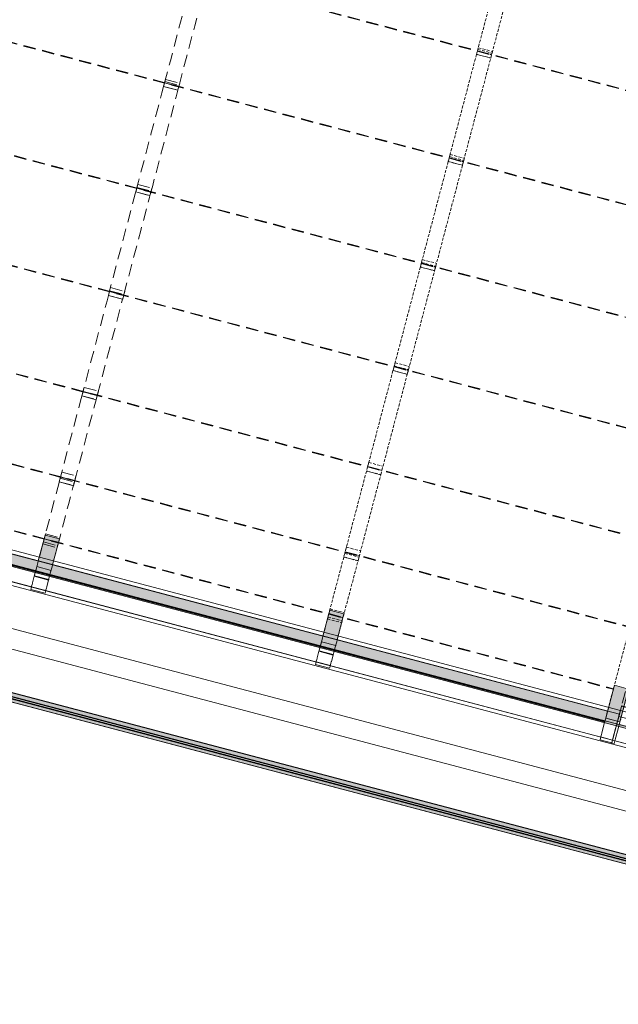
# Model space of a CAD drawing. Header units: millimetres. Extents: x -176817 to 18864955, y -12996033 to 201123.
# Tile 105 of 256: x 194102 to 206304, y -70044 to -49966. Entities that reach past the tile are written whole.
import ezdxf

# ---------------------------------------------------------------- set-up
doc = ezdxf.new("R2010")
doc.units = ezdxf.units.MM
doc.header["$MEASUREMENT"] = 0
doc.linetypes.add('Przerywana długa', pattern=[390, 250, -140])
doc.linetypes.add('Przerywana gęsta', pattern=[90, 60, -30])
doc.layers.add('823-IST- Hala E - belki', color=7, linetype='Continuous')

# ---------------------------------------------------------------- blocks, each defined once
blk = doc.blocks.new('Kształt_1_2')
at = {"layer": '823-IST- Hala E - belki', "color": 254, "linetype": 'Continuous', "lineweight": 0, "true_color": 0xcccccc, "flags": 128}
for points in [[(188580, -60090), (188758, -59413)], [(188758, -59413), (206346, -64054)], [(188580, -60090), (206168, -64731)], [(206346, -64054), (206168, -64731)]]:
    blk.add_lwpolyline(points, dxfattribs=at)
blk = doc.blocks.new('Kształt_2_2')
at = {"layer": '823-IST- Hala E - belki', "color": 254, "linetype": 'Continuous', "lineweight": 0, "true_color": 0xcccccc, "flags": 128}
for points in [[(188580, -60090), (188599, -60015)], [(188599, -60015), (206187, -64656)], [(188580, -60090), (206168, -64731)], [(206187, -64656), (206168, -64731)]]:
    blk.add_lwpolyline(points, dxfattribs=at)
blk = doc.blocks.new('Kształt_3_2')
at = {"layer": '823-IST- Hala E - belki', "linetype": 'Continuous', "lineweight": 0, "true_color": 0x666666}
blk.add_hatch(color=251, dxfattribs=at).paths.add_polyline_path([(188677, -59681), (188687, -59683), (188676, -59725), (188666, -59722), (188666, -59723), (206264, -64367), (206289, -64272), (206047, -64208), (206084, -64066), (188970, -59550), (188933, -59692), (188691, -59628)])
at = {"layer": '823-IST- Hala E - belki', "color": 254, "linetype": 'Continuous', "lineweight": 0, "true_color": 0xcccccc}
for p, q in [((188970, -59550), (206084, -64066)), ((188666, -59723), (206264, -64367)), ((206084, -64066), (206047, -64208)), ((206047, -64208), (206289, -64272)), ((206289, -64272), (206264, -64367))]:
    blk.add_line(p, q, dxfattribs=at)
at = {"layer": '823-IST- Hala E - belki', "color": 254, "linetype": 'Przerywana długa', "lineweight": 0, "true_color": 0xcccccc, "flags": 128}
blk.add_lwpolyline([(216201, -26709), (216196, -26726), (216176, -26803), (216154, -26885), (216096, -27105), (216072, -27195), (216048, -27289), (216022, -27387), (215994, -27490), (215861, -27995), (215743, -28443), (215634, -28858), (215542, -29205), (215441, -29589), (215333, -29996), (215199, -30505), (215037, -31118), (214838, -31875), (214562, -32918), (214439, -33384), (214213, -34242), (214059, -34824), (213769, -35924), (213641, -36407), (213523, -36856), (213290, -37737), (213109, -38424), (212910, -39178), (212759, -39751), (212583, -40417), (212448, -40929), (212279, -41570), (212182, -41937), (212070, -42363), (211892, -43037), (211728, -43659), (211580, -44219), (211456, -44691), (211280, -45357), (211232, -45538), (211185, -45718), (211009, -46384), (210884, -46857), (210736, -47417), (210572, -48038), (210394, -48712), (210282, -49138), (210185, -49506), (210016, -50146), (209881, -50658), (209705, -51325), (209554, -51897), (209355, -52651), (209174, -53338), (208941, -54219), (208823, -54668), (208695, -55152), (208405, -56251), (208251, -56834), (208025, -57691), (207902, -58157), (207627, -59201), (207427, -59958), (207265, -60570), (207131, -61080), (207024, -61487), (206923, -61870), (206831, -62218), (206721, -62632), (206603, -63080), (206470, -63585), (206443, -63688), (206417, -63787), (206392, -63881), (206368, -63970), (206310, -64190), (206289, -64272), (206268, -64350), (206264, -64367)], dxfattribs=at)
at = {"layer": '823-IST- Hala E - belki', "color": 254, "linetype": 'Continuous', "lineweight": 0, "true_color": 0xcccccc, "flags": 128}
for points in [[(188588, -60017), (188591, -60018), (188598, -60020), (206186, -64661)], [(206264, -64367), (206249, -64422), (206221, -64529), (206198, -64616), (206186, -64661), (206186, -64661)]]:
    blk.add_lwpolyline(points, dxfattribs=at)
blk = doc.blocks.new('Kształt_4_2')
at = {"layer": '823-IST- Hala E - belki', "color": 254, "linetype": 'Continuous', "lineweight": 0, "true_color": 0xcccccc, "flags": 128}
for points in [[(188913, -59766), (188914, -59762)], [(188913, -59768), (188913, -59766)], [(188913, -59768), (206027, -64284)], [(188914, -59762), (188915, -59758)], [(188915, -59758), (188916, -59756)], [(188916, -59756), (206030, -64272)], [(206027, -64282), (206029, -64278)], [(206027, -64284), (206027, -64282)], [(206029, -64278), (206030, -64274)], [(206030, -64274), (206030, -64272)]]:
    blk.add_lwpolyline(points, dxfattribs=at)
blk = doc.blocks.new('Kształt_5_2')
at = {"layer": '823-IST- Hala E - belki', "color": 254, "linetype": 'Continuous', "lineweight": 0, "true_color": 0xcccccc, "flags": 128}
for points in [[(188739, -59487), (188758, -59413)], [(188758, -59413), (206346, -64054)], [(188739, -59487), (206327, -64128)], [(206346, -64054), (206327, -64128)]]:
    blk.add_lwpolyline(points, dxfattribs=at)
blk = doc.blocks.new('Kształt_6_2')
at = {"layer": '823-IST- Hala E - belki', "color": 254, "linetype": 'Przerywana długa', "lineweight": 0, "true_color": 0xcccccc, "flags": 128}
for points in [[(189088, -59103), (189089, -59099)], [(189088, -59105), (189088, -59103)], [(189088, -59105), (206202, -63621)], [(189089, -59099), (189090, -59095)], [(189090, -59095), (189091, -59093)], [(189091, -59093), (206205, -63609)], [(206202, -63619), (206203, -63615)], [(206202, -63621), (206202, -63619)], [(206203, -63615), (206205, -63611)], [(206205, -63611), (206205, -63609)]]:
    blk.add_lwpolyline(points, dxfattribs=at)
blk = doc.blocks.new('Kształt_7_2')
at = {"layer": '823-IST- Hala E - belki', "color": 254, "linetype": 'Przerywana długa', "lineweight": 0, "true_color": 0xcccccc, "flags": 128}
for points in [[(189421, -57841), (189422, -57837)], [(189421, -57843), (189421, -57841)], [(189421, -57843), (206535, -62359)], [(189422, -57837), (189423, -57833)], [(189423, -57833), (189424, -57831)], [(189424, -57831), (206538, -62347)], [(206535, -62357), (206537, -62353)], [(206535, -62359), (206535, -62357)], [(206537, -62353), (206538, -62349)], [(206538, -62349), (206538, -62347)]]:
    blk.add_lwpolyline(points, dxfattribs=at)
blk = doc.blocks.new('Kształt_8_2')
at = {"layer": '823-IST- Hala E - belki', "color": 254, "linetype": 'Przerywana długa', "lineweight": 0, "true_color": 0xcccccc, "flags": 128}
for points in [[(189880, -56102), (189881, -56100)], [(189880, -56102), (206994, -60618)], [(189881, -56100), (189882, -56096)], [(189882, -56096), (189883, -56092)], [(189883, -56092), (189883, -56090)], [(189883, -56090), (206997, -60606)], [(206994, -60618), (206995, -60616)], [(206995, -60616), (206996, -60612)], [(206996, -60612), (206997, -60608)], [(206997, -60608), (206997, -60606)]]:
    blk.add_lwpolyline(points, dxfattribs=at)
blk = doc.blocks.new('Kształt_9_2')
at = {"layer": '823-IST- Hala E - belki', "color": 254, "linetype": 'Przerywana długa', "lineweight": 0, "true_color": 0xcccccc, "flags": 128}
for points in [[(190419, -54059), (190420, -54055)], [(190419, -54061), (190419, -54059)], [(190419, -54061), (207533, -58577)], [(190420, -54055), (190421, -54051)], [(190421, -54051), (190422, -54050)], [(190422, -54050), (207536, -58566)], [(207533, -58575), (207534, -58571)], [(207533, -58577), (207533, -58575)], [(207534, -58571), (207535, -58567)], [(207535, -58567), (207536, -58566)]]:
    blk.add_lwpolyline(points, dxfattribs=at)
blk = doc.blocks.new('Kształt_10_2')
at = {"layer": '823-IST- Hala E - belki', "color": 254, "linetype": 'Przerywana długa', "lineweight": 0, "true_color": 0xcccccc, "flags": 128}
for points in [[(190974, -51955), (190975, -51953)], [(190974, -51955), (208089, -56471)], [(190975, -51953), (190976, -51949)], [(190976, -51949), (190977, -51945)], [(190977, -51945), (190978, -51943)], [(190978, -51943), (208092, -56459)], [(208089, -56469), (208090, -56465)], [(208089, -56471), (208089, -56469)], [(208090, -56465), (208091, -56461)], [(208091, -56461), (208092, -56459)]]:
    blk.add_lwpolyline(points, dxfattribs=at)
blk = doc.blocks.new('Kształt_11_2')
at = {"layer": '823-IST- Hala E - belki', "color": 254, "linetype": 'Przerywana długa', "lineweight": 0, "true_color": 0xcccccc, "flags": 128}
for points in [[(191541, -49807), (191542, -49805)], [(191541, -49807), (208655, -54323)], [(191542, -49805), (191543, -49801)], [(191543, -49801), (191544, -49797)], [(191544, -49797), (191544, -49795)], [(191544, -49795), (208658, -54311)], [(208655, -54323), (208656, -54321)], [(208656, -54321), (208657, -54317)], [(208657, -54317), (208658, -54313)], [(208658, -54313), (208658, -54311)]]:
    blk.add_lwpolyline(points, dxfattribs=at)
blk = doc.blocks.new('Kształt_12_2')
at = {"layer": '823-IST- Hala E - belki', "color": 254, "linetype": 'Przerywana długa', "lineweight": 0, "true_color": 0xcccccc, "flags": 128}
for points in [[(192117, -47624), (192118, -47620)], [(192117, -47626), (192117, -47624)], [(192117, -47626), (209231, -52142)], [(192118, -47620), (192119, -47616)], [(192119, -47616), (192120, -47614)], [(192120, -47614), (209234, -52130)], [(209231, -52140), (209233, -52136)], [(209231, -52142), (209231, -52140)], [(209233, -52136), (209234, -52132)], [(209234, -52132), (209234, -52130)]]:
    blk.add_lwpolyline(points, dxfattribs=at)
blk = doc.blocks.new('Kształt_115_2')
at = {"layer": '823-IST- Hala E - belki', "color": 254, "linetype": 'Continuous', "lineweight": 0, "true_color": 0xcccccc, "flags": 128}
for points in [[(206187, -64656), (206168, -64731)], [(206168, -64731), (211785, -66213)], [(206187, -64656), (211805, -66139)], [(211805, -66139), (211785, -66213)]]:
    blk.add_lwpolyline(points, dxfattribs=at)
blk = doc.blocks.new('Kształt_116_2')
at = {"layer": '823-IST- Hala E - belki', "color": 254, "linetype": 'Continuous', "lineweight": 0, "true_color": 0xcccccc, "flags": 128}
for points in [[(206346, -64054), (206168, -64731)], [(206346, -64054), (211964, -65536)], [(206168, -64731), (211785, -66213)], [(211964, -65536), (211785, -66213)]]:
    blk.add_lwpolyline(points, dxfattribs=at)
blk = doc.blocks.new('Kształt_117_2')
at = {"layer": '823-IST- Hala E - belki', "linetype": 'Continuous', "lineweight": 0, "true_color": 0x666666}
blk.add_hatch(color=251, dxfattribs=at).paths.add_polyline_path([(206275, -64324), (206264, -64366), (211882, -65848), (211893, -65807)])
at = {"layer": '823-IST- Hala E - belki', "color": 254, "linetype": 'Continuous', "lineweight": 0, "true_color": 0xcccccc}
for p, q in [((206275, -64324), (206264, -64366)), ((206264, -64366), (211882, -65848)), ((206275, -64324), (211893, -65807)), ((211893, -65807), (211882, -65848))]:
    blk.add_line(p, q, dxfattribs=at)
at = {"layer": '823-IST- Hala E - belki', "color": 254, "linetype": 'Przerywana długa', "lineweight": 0, "true_color": 0xcccccc, "flags": 128}
for points in [[(206370, -63964), (206318, -64159)], [(206371, -63960), (206370, -63964)], [(206370, -63964), (211988, -65446)], [(206371, -63960), (211989, -65443)], [(206315, -64174), (206312, -64182), (206283, -64294), (206264, -64366)], [(206318, -64159), (206315, -64174)], [(206315, -64174), (211932, -65656)], [(211988, -65446), (211936, -65642)], [(211989, -65443), (211988, -65446)], [(211936, -65642), (211932, -65656)], [(211932, -65656), (211930, -65665), (211901, -65776), (211882, -65848)]]:
    blk.add_lwpolyline(points, dxfattribs=at)
at = {"layer": '823-IST- Hala E - belki', "color": 254, "linetype": 'Continuous', "lineweight": 0, "true_color": 0xcccccc, "flags": 128}
for points in [[(206264, -64366), (206255, -64400), (206249, -64422), (206222, -64525), (206202, -64599), (206186, -64661)], [(206186, -64661), (211804, -66143)], [(211882, -65848), (211872, -65883), (211867, -65905), (211840, -66008), (211820, -66082), (211804, -66143)]]:
    blk.add_lwpolyline(points, dxfattribs=at)
blk = doc.blocks.new('Kształt_429_2')
at = {"layer": '823-IST- Hala E - belki', "color": 254, "linetype": 'Continuous', "lineweight": 0, "true_color": 0xcccccc, "flags": 128}
for points in [[(194426, -61216), (194425, -61218)], [(194425, -61218), (194425, -61218)], [(194425, -61218), (194715, -61295)], [(194426, -61214), (194426, -61215)], [(194426, -61214), (194716, -61291)], [(194426, -61215), (194426, -61216)], [(194715, -61294), (194716, -61293)], [(194715, -61295), (194715, -61294)], [(194716, -61293), (194716, -61291)], [(194716, -61291), (194716, -61291)]]:
    blk.add_lwpolyline(points, dxfattribs=at)
blk = doc.blocks.new('Kształt_430_2')
at = {"layer": '823-IST- Hala E - belki', "color": 254, "linetype": 'Przerywana długa', "lineweight": 0, "true_color": 0xcccccc, "flags": 128}
for points in [[(194601, -60553), (194600, -60555)], [(194600, -60555), (194600, -60555)], [(194600, -60555), (194890, -60632)], [(194601, -60551), (194601, -60552)], [(194601, -60551), (194891, -60628)], [(194601, -60552), (194601, -60553)], [(194890, -60631), (194891, -60630)], [(194890, -60632), (194890, -60631)], [(194891, -60629), (194891, -60628)], [(194891, -60630), (194891, -60629)]]:
    blk.add_lwpolyline(points, dxfattribs=at)
blk = doc.blocks.new('Kształt_431_2')
at = {"layer": '823-IST- Hala E - belki', "color": 254, "linetype": 'Przerywana długa', "lineweight": 0, "true_color": 0xcccccc, "flags": 128}
for points in [[(194934, -59291), (194933, -59292)], [(194933, -59292), (194933, -59293)], [(194933, -59293), (195223, -59370)], [(194934, -59289), (194934, -59290)], [(194934, -59289), (195224, -59366)], [(194934, -59290), (194934, -59291)], [(195223, -59369), (195224, -59368)], [(195223, -59370), (195223, -59369)], [(195224, -59368), (195224, -59366)], [(195224, -59366), (195224, -59366)]]:
    blk.add_lwpolyline(points, dxfattribs=at)
blk = doc.blocks.new('Kształt_432_2')
at = {"layer": '823-IST- Hala E - belki', "color": 254, "linetype": 'Przerywana długa', "lineweight": 0, "true_color": 0xcccccc, "flags": 128}
for points in [[(195393, -57552), (195392, -57552)], [(195392, -57552), (195683, -57629)], [(195393, -57549), (195393, -57550)], [(195394, -57549), (195393, -57549)], [(195393, -57550), (195393, -57552)], [(195394, -57549), (195684, -57625)], [(195683, -57626), (195684, -57625)], [(195683, -57627), (195683, -57626)], [(195683, -57628), (195683, -57627)], [(195683, -57629), (195683, -57628)]]:
    blk.add_lwpolyline(points, dxfattribs=at)
blk = doc.blocks.new('Kształt_433_2')
at = {"layer": '823-IST- Hala E - belki', "color": 254, "linetype": 'Przerywana długa', "lineweight": 0, "true_color": 0xcccccc, "flags": 128}
for points in [[(195932, -55510), (195931, -55511)], [(195931, -55511), (195931, -55512)], [(195931, -55512), (196221, -55588)], [(195932, -55508), (195932, -55510)], [(195932, -55508), (195932, -55508)], [(195932, -55508), (196222, -55584)], [(196221, -55588), (196222, -55586)], [(196221, -55588), (196221, -55588)], [(196222, -55585), (196222, -55584)], [(196222, -55586), (196222, -55585)]]:
    blk.add_lwpolyline(points, dxfattribs=at)
blk = doc.blocks.new('Kształt_434_2')
at = {"layer": '823-IST- Hala E - belki', "color": 254, "linetype": 'Przerywana długa', "lineweight": 0, "true_color": 0xcccccc, "flags": 128}
for points in [[(196488, -53402), (196487, -53403)], [(196487, -53403), (196487, -53405)], [(196487, -53405), (196487, -53405)], [(196487, -53405), (196777, -53482)], [(196488, -53401), (196488, -53402)], [(196488, -53401), (196778, -53478)], [(196777, -53480), (196778, -53478)], [(196777, -53481), (196777, -53480)], [(196777, -53482), (196777, -53481)], [(196778, -53478), (196778, -53478)]]:
    blk.add_lwpolyline(points, dxfattribs=at)
blk = doc.blocks.new('Kształt_435_2')
at = {"layer": '823-IST- Hala E - belki', "color": 254, "linetype": 'Przerywana długa', "lineweight": 0, "true_color": 0xcccccc, "flags": 128}
for points in [[(197055, -51253), (197054, -51254)], [(197054, -51254), (197054, -51255)], [(197054, -51255), (197054, -51257)], [(197054, -51257), (197054, -51257)], [(197054, -51257), (197344, -51334)], [(197055, -51253), (197345, -51330)], [(197344, -51332), (197345, -51331)], [(197344, -51333), (197344, -51332)], [(197344, -51334), (197344, -51333)], [(197345, -51331), (197345, -51330)]]:
    blk.add_lwpolyline(points, dxfattribs=at)
blk = doc.blocks.new('Kształt_439_2')
at = {"layer": '823-IST- Hala E - belki', "color": 254, "linetype": 'Continuous', "lineweight": 0, "true_color": 0xcccccc, "flags": 128}
for points in [[(194451, -61120), (194450, -61124), (194406, -61292), (194405, -61297)], [(194451, -61119), (194451, -61120)], [(194451, -61119), (194741, -61196)], [(194695, -61373), (194696, -61369), (194740, -61201), (194741, -61197)], [(194741, -61197), (194741, -61196)], [(194405, -61297), (194404, -61299), (194400, -61313)], [(194400, -61313), (194690, -61390)], [(194695, -61373), (194694, -61375), (194690, -61390)]]:
    blk.add_lwpolyline(points, dxfattribs=at)
blk = doc.blocks.new('Kształt_440_2')
at = {"layer": '823-IST- Hala E - belki', "color": 254, "linetype": 'Przerywana długa', "lineweight": 0, "true_color": 0xcccccc, "flags": 128}
for points in [[(194586, -60610), (194585, -60614), (194574, -60655), (194574, -60656)], [(194628, -60451), (194627, -60454), (194587, -60606), (194586, -60610)], [(194628, -60451), (194918, -60528)], [(194876, -60687), (194877, -60682), (194917, -60530), (194918, -60528)], [(194574, -60656), (194864, -60732)], [(194864, -60732), (194864, -60732), (194875, -60690), (194876, -60687)]]:
    blk.add_lwpolyline(points, dxfattribs=at)
blk = doc.blocks.new('Kształt_441_2')
at = {"layer": '823-IST- Hala E - belki', "color": 254, "linetype": 'Przerywana długa', "lineweight": 0, "true_color": 0xcccccc, "flags": 128}
for points in [[(194960, -59192), (194959, -59194), (194927, -59315), (194926, -59319)], [(194960, -59192), (195250, -59269)], [(194926, -59319), (194925, -59323), (194908, -59388), (194908, -59390)], [(194908, -59390), (195198, -59467)], [(195198, -59467), (195198, -59465), (195215, -59400), (195216, -59396)], [(195216, -59396), (195217, -59392), (195249, -59270), (195250, -59269)]]:
    blk.add_lwpolyline(points, dxfattribs=at)
blk = doc.blocks.new('Kształt_442_2')
at = {"layer": '823-IST- Hala E - belki', "color": 254, "linetype": 'Przerywana długa', "lineweight": 0, "true_color": 0xcccccc, "flags": 128}
for points in [[(195394, -57547), (195393, -57552), (195371, -57634), (195370, -57637)], [(195416, -57464), (195416, -57465), (195395, -57544), (195394, -57547)], [(195416, -57464), (195706, -57541)], [(195684, -57624), (195685, -57620), (195706, -57541), (195706, -57541)], [(195370, -57637), (195660, -57713)], [(195660, -57713), (195661, -57710), (195683, -57628), (195684, -57624)]]:
    blk.add_lwpolyline(points, dxfattribs=at)
blk = doc.blocks.new('Kształt_443_2')
at = {"layer": '823-IST- Hala E - belki', "color": 254, "linetype": 'Przerywana długa', "lineweight": 0, "true_color": 0xcccccc, "flags": 128}
for points in [[(195935, -55495), (195934, -55499), (195911, -55586), (195911, -55589)], [(195911, -55589), (195911, -55589)], [(195911, -55589), (196201, -55666)], [(195952, -55430), (195936, -55492), (195935, -55495)], [(195952, -55430), (196243, -55507)], [(196201, -55665), (196202, -55662), (196224, -55576), (196226, -55571)], [(196226, -55571), (196226, -55568), (196243, -55507)], [(196201, -55666), (196201, -55665)]]:
    blk.add_lwpolyline(points, dxfattribs=at)
blk = doc.blocks.new('Kształt_444_2')
at = {"layer": '823-IST- Hala E - belki', "color": 254, "linetype": 'Przerywana długa', "lineweight": 0, "true_color": 0xcccccc, "flags": 128}
for points in [[(196493, -53382), (196492, -53387), (196468, -53475), (196468, -53478)], [(196507, -53328), (196494, -53379), (196493, -53382)], [(196507, -53328), (196797, -53404)], [(196783, -53459), (196784, -53456), (196797, -53404)], [(196468, -53478), (196467, -53479)], [(196467, -53479), (196757, -53555)], [(196757, -53555), (196758, -53555)], [(196758, -53555), (196758, -53552), (196782, -53463), (196783, -53459)]]:
    blk.add_lwpolyline(points, dxfattribs=at)
blk = doc.blocks.new('Kształt_445_2')
at = {"layer": '823-IST- Hala E - belki', "color": 254, "linetype": 'Przerywana długa', "lineweight": 0, "true_color": 0xcccccc, "flags": 128}
for points in [[(197073, -51184), (197062, -51225), (197061, -51228)], [(197073, -51184), (197363, -51261)], [(197061, -51228), (197060, -51233), (197036, -51323), (197035, -51326)], [(197035, -51326), (197035, -51327)], [(197035, -51327), (197325, -51403)], [(197326, -51403), (197326, -51399), (197350, -51309), (197351, -51305)], [(197351, -51305), (197352, -51302), (197363, -51261)], [(197325, -51403), (197326, -51403)]]:
    blk.add_lwpolyline(points, dxfattribs=at)
blk = doc.blocks.new('Kształt_449_2')
at = {"layer": '823-IST- Hala E - belki', "linetype": 'Continuous', "lineweight": 0, "true_color": 0x666666}
blk.add_hatch(color=251, dxfattribs=at).paths.add_polyline_path([(194482, -61004), (194772, -61081), (194911, -60554), (194621, -60478)])
at = {"layer": '823-IST- Hala E - belki', "color": 254, "linetype": 'Continuous', "lineweight": 0, "true_color": 0xcccccc}
for p, q in [((194621, -60478), (194482, -61004)), ((194621, -60478), (194911, -60554)), ((194911, -60554), (194772, -61081)), ((194482, -61004), (194772, -61081))]:
    blk.add_line(p, q, dxfattribs=at)
at = {"layer": '823-IST- Hala E - belki', "color": 254, "linetype": 'Przerywana długa', "lineweight": 0, "true_color": 0xcccccc, "flags": 128}
for points in [[(199375, -42460), (199336, -42609), (199022, -43796), (198842, -44478), (198811, -44599)], [(199101, -44675), (199133, -44555), (199312, -43873), (199626, -42686), (199665, -42537)], [(199388, -42412), (199375, -42459), (199375, -42460)], [(199665, -42537), (199375, -42460)], [(199678, -42489), (199388, -42412)], [(199665, -42537), (199665, -42535), (199678, -42489)], [(198783, -44702), (198641, -45243), (198408, -46124), (198282, -46602), (198236, -46775), (198222, -46831)], [(198787, -44690), (198785, -44694), (198785, -44695), (198785, -44697), (198783, -44702)], [(199073, -44779), (198783, -44702)], [(198811, -44599), (198788, -44684), (198787, -44690)], [(198811, -44599), (199101, -44675)], [(199073, -44779), (199075, -44773), (199075, -44772), (199076, -44771), (199077, -44766)], [(199077, -44766), (199078, -44761), (199101, -44675)], [(198512, -46907), (198527, -46851), (198572, -46679), (198698, -46201), (198931, -45320), (199073, -44779)], [(198196, -46930), (198086, -47343), (197898, -48059), (197712, -48761), (197638, -49041)], [(198202, -46907), (198200, -46912), (198200, -46913), (198200, -46915), (198196, -46930)], [(198486, -47006), (198196, -46930)], [(198222, -46831), (198203, -46902), (198202, -46907)], [(198222, -46831), (198512, -46907)], [(198492, -46984), (198493, -46978), (198512, -46907)], [(197929, -49117), (198002, -48838), (198188, -48136), (198376, -47420), (198486, -47006)], [(198486, -47006), (198490, -46991), (198490, -46989), (198490, -46988), (198492, -46984)], [(197612, -49142), (197552, -49370), (197381, -50016), (197174, -50803), (197061, -51228)], [(197621, -49107), (197620, -49112), (197619, -49113), (197619, -49115), (197612, -49142)], [(197902, -49219), (197612, -49142)], [(197638, -49041), (197622, -49102), (197621, -49107)], [(197638, -49041), (197929, -49117)], [(197902, -49219), (197909, -49192), (197909, -49190), (197910, -49189), (197911, -49184)], [(197911, -49184), (197912, -49178), (197929, -49117)], [(197351, -51305), (197464, -50879), (197671, -50093), (197842, -49446), (197902, -49219)], [(197035, -51328), (197000, -51461), (196778, -52300), (196523, -53269), (196492, -53387)], [(197047, -51282), (197046, -51287), (197045, -51289), (197045, -51291), (197035, -51328)], [(197325, -51405), (197035, -51328)], [(197061, -51228), (197048, -51277), (197047, -51282)], [(197061, -51228), (197351, -51305)], [(197325, -51405), (197335, -51367), (197335, -51365), (197336, -51364), (197337, -51359)], [(197337, -51359), (197339, -51353), (197351, -51305)], [(196782, -53463), (196813, -53346), (197069, -52377), (197290, -51537), (197325, -51405)], [(196492, -53387), (196483, -53418), (196482, -53424)], [(196492, -53387), (196782, -53463)], [(196468, -53478), (196458, -53516), (196281, -54186), (196049, -55063), (195935, -55496)], [(196225, -55572), (196340, -55139), (196571, -54262), (196748, -53592), (196758, -53554)], [(196482, -53424), (196481, -53429), (196480, -53430), (196480, -53433), (196468, -53478)], [(196758, -53554), (196468, -53478)], [(196758, -53554), (196770, -53509), (196770, -53507), (196771, -53505), (196772, -53500)], [(196772, -53500), (196773, -53495), (196782, -53463)], [(195910, -55591), (195882, -55696), (195736, -56251), (195568, -56887), (195399, -57528), (195393, -57551)], [(195928, -55523), (195927, -55529), (195926, -55530), (195925, -55533), (195910, -55591)], [(196200, -55668), (195910, -55591)], [(195935, -55496), (195929, -55518), (195928, -55523)], [(195935, -55496), (196225, -55572)], [(196200, -55668), (196215, -55610), (196216, -55607), (196217, -55605), (196218, -55600)], [(196218, -55600), (196219, -55595), (196225, -55572)], [(195683, -57628), (195689, -57604), (195858, -56963), (196026, -56327), (196172, -55773), (196200, -55668)], [(195393, -57552), (195391, -57557), (195391, -57559), (195390, -57562), (195369, -57640)], [(195393, -57551), (195683, -57628)], [(195393, -57551), (195393, -57552)], [(195369, -57640), (195343, -57739), (195224, -58190), (195029, -58928), (194927, -59318)], [(195217, -59395), (195319, -59005), (195514, -58266), (195633, -57815), (195659, -57717)], [(195659, -57717), (195369, -57640)], [(195659, -57717), (195680, -57639), (195681, -57636), (195681, -57634), (195683, -57629)], [(195683, -57629), (195683, -57628)], [(194906, -59394), (194905, -59401), (194877, -59508), (194805, -59778), (194724, -60086), (194655, -60347), (194594, -60579), (194584, -60616)], [(194927, -59318), (194907, -59392), (194906, -59394)], [(195197, -59471), (194906, -59394)], [(194927, -59318), (195217, -59395)], [(195197, -59471), (195197, -59469), (195217, -59395)], [(194874, -60692), (194884, -60656), (194945, -60424), (195014, -60163), (195095, -59854), (195167, -59584), (195195, -59477), (195197, -59471)], [(194584, -60616), (194574, -60655), (194572, -60660)], [(194584, -60616), (194874, -60692)], [(194572, -60662), (194562, -60700), (194510, -60896), (194482, -61004)], [(194572, -60660), (194572, -60662)], [(194772, -61081), (194800, -60973), (194852, -60776), (194862, -60738)], [(194862, -60738), (194863, -60737)], [(194863, -60737), (194864, -60732), (194874, -60692)]]:
    blk.add_lwpolyline(points, dxfattribs=at)
at = {"layer": '823-IST- Hala E - belki', "color": 254, "linetype": 'Continuous', "lineweight": 0, "true_color": 0xcccccc, "flags": 128}
for points in [[(194482, -61004), (194471, -61044), (194436, -61177), (194420, -61239), (194407, -61289), (194403, -61304)], [(194693, -61380), (194697, -61365), (194710, -61316), (194726, -61253), (194761, -61120), (194772, -61081)], [(194400, -61315), (194365, -61448)], [(194403, -61304), (194401, -61309), (194400, -61315)], [(194690, -61392), (194400, -61315)], [(194403, -61304), (194693, -61380)], [(194655, -61524), (194690, -61392)], [(194690, -61392), (194691, -61386), (194693, -61380)], [(194328, -61586), (194343, -61531)], [(194618, -61662), (194328, -61586)], [(194343, -61531), (194346, -61518), (194356, -61482), (194363, -61456), (194365, -61448)], [(194633, -61608), (194343, -61531)], [(194618, -61662), (194633, -61608)], [(194633, -61608), (194636, -61595), (194646, -61558), (194653, -61532), (194655, -61524)]]:
    blk.add_lwpolyline(points, dxfattribs=at)
blk = doc.blocks.new('Belka_3_2', base_point=(294044, -87589))
at = {"layer": '823-IST- Hala E - belki', "linetype": 'Continuous', "lineweight": 0, "true_color": 0x666666}
for points in [[(182259, -60683), (293405, -90011), (293423, -89942), (182278, -60613)], [(182279, -60609), (182278, -60613), (293423, -89942), (293424, -89938)], [(293391, -90063), (182245, -60735), (182230, -60793), (293376, -90121)], [(182258, -60687), (293404, -90015), (293405, -90011), (182259, -60683)], [(182258, -60687), (182258, -60687), (293404, -90015), (293404, -90015)]]:
    blk.add_hatch(color=251, dxfattribs=at).paths.add_polyline_path(points)
at = {"layer": '823-IST- Hala E - belki', "color": 254, "linetype": 'Continuous', "lineweight": 0, "true_color": 0xcccccc}
for p, q in [((182278, -60613), (293423, -89942)), ((182279, -60609), (293424, -89938)), ((182230, -60793), (293376, -90121)), ((182245, -60735), (293391, -90063)), ((182258, -60687), (293404, -90015)), ((182258, -60687), (293404, -90015)), ((182259, -60683), (293405, -90011))]:
    blk.add_line(p, q, dxfattribs=at)
at = {"layer": '823-IST- Hala E - belki', "color": 254, "linetype": 'Continuous', "lineweight": 0, "true_color": 0xcccccc, "flags": 128}
for points in [[(294068, -87497), (182923, -58169)], [(293746, -88719), (182600, -59390)], [(293642, -89110), (182497, -59782)], [(293376, -90121), (182230, -60793)], [(293392, -90060), (182246, -60731)], [(293392, -90060), (182246, -60731)], [(293394, -90054), (182248, -60725)], [(293401, -90025), (182256, -60696)], [(293403, -90019), (182257, -60690)]]:
    blk.add_lwpolyline(points, dxfattribs=at)
blk = doc.blocks.new('Kształt_472_2')
at = {"layer": '823-IST- Hala E - belki', "color": 254, "linetype": 'Continuous', "lineweight": 0, "true_color": 0xcccccc, "flags": 128}
for points in [[(200228, -62745), (200227, -62746)], [(200227, -62746), (200227, -62747)], [(200227, -62747), (200227, -62748)], [(200227, -62748), (200227, -62749)], [(200227, -62749), (200517, -62826)], [(200228, -62745), (200518, -62822)], [(200517, -62824), (200518, -62822)], [(200517, -62825), (200517, -62824)], [(200517, -62826), (200517, -62825)], [(200518, -62822), (200518, -62822)]]:
    blk.add_lwpolyline(points, dxfattribs=at)
blk = doc.blocks.new('Kształt_473_2')
at = {"layer": '823-IST- Hala E - belki', "color": 254, "linetype": 'Przerywana gęsta', "lineweight": 0, "true_color": 0xcccccc, "flags": 128}
for points in [[(200403, -62082), (200402, -62083)], [(200402, -62083), (200402, -62084)], [(200402, -62084), (200402, -62086)], [(200402, -62086), (200402, -62086)], [(200402, -62086), (200692, -62163)], [(200403, -62082), (200693, -62159)], [(200692, -62161), (200692, -62159)], [(200692, -62159), (200693, -62159)], [(200692, -62162), (200692, -62161)], [(200692, -62163), (200692, -62162)]]:
    blk.add_lwpolyline(points, dxfattribs=at)
blk = doc.blocks.new('Kształt_474_2')
at = {"layer": '823-IST- Hala E - belki', "color": 254, "linetype": 'Przerywana gęsta', "lineweight": 0, "true_color": 0xcccccc, "flags": 128}
for points in [[(200736, -60821), (200735, -60822)], [(200735, -60822), (200735, -60823)], [(200735, -60823), (200735, -60824)], [(200735, -60824), (201025, -60900)], [(200736, -60820), (200736, -60821)], [(200736, -60820), (201026, -60897)], [(201025, -60898), (201026, -60897)], [(201025, -60900), (201025, -60898)], [(201025, -60900), (201025, -60900)], [(201026, -60897), (201026, -60897)]]:
    blk.add_lwpolyline(points, dxfattribs=at)
blk = doc.blocks.new('Kształt_475_2')
at = {"layer": '823-IST- Hala E - belki', "color": 254, "linetype": 'Przerywana gęsta', "lineweight": 0, "true_color": 0xcccccc, "flags": 128}
for points in [[(201195, -59080), (201194, -59081)], [(201194, -59081), (201194, -59083)], [(201194, -59083), (201194, -59083)], [(201194, -59083), (201484, -59160)], [(201195, -59079), (201195, -59080)], [(201195, -59079), (201485, -59156)], [(201484, -59158), (201485, -59157)], [(201484, -59159), (201484, -59158)], [(201484, -59160), (201484, -59159)], [(201485, -59157), (201485, -59156)]]:
    blk.add_lwpolyline(points, dxfattribs=at)
blk = doc.blocks.new('Kształt_476_2')
at = {"layer": '823-IST- Hala E - belki', "color": 254, "linetype": 'Przerywana gęsta', "lineweight": 0, "true_color": 0xcccccc, "flags": 128}
for points in [[(201733, -57042), (201732, -57042)], [(201732, -57042), (202023, -57119)], [(201733, -57039), (201733, -57040)], [(201733, -57039), (201733, -57039)], [(201733, -57039), (202024, -57115)], [(201733, -57040), (201733, -57042)], [(202023, -57116), (202024, -57115)], [(202023, -57117), (202023, -57116)], [(202023, -57118), (202023, -57117)], [(202023, -57119), (202023, -57118)]]:
    blk.add_lwpolyline(points, dxfattribs=at)
blk = doc.blocks.new('Kształt_477_2')
at = {"layer": '823-IST- Hala E - belki', "color": 254, "linetype": 'Przerywana gęsta', "lineweight": 0, "true_color": 0xcccccc, "flags": 128}
for points in [[(202289, -54934), (202288, -54936)], [(202288, -54936), (202288, -54936)], [(202288, -54936), (202578, -55013)], [(202289, -54932), (202289, -54933)], [(202289, -54932), (202579, -55009)], [(202289, -54933), (202289, -54934)], [(202578, -55012), (202579, -55011)], [(202578, -55013), (202578, -55012)], [(202579, -55011), (202579, -55009)], [(202579, -55009), (202579, -55009)]]:
    blk.add_lwpolyline(points, dxfattribs=at)
blk = doc.blocks.new('Kształt_478_2')
at = {"layer": '823-IST- Hala E - belki', "color": 254, "linetype": 'Przerywana gęsta', "lineweight": 0, "true_color": 0xcccccc, "flags": 128}
for points in [[(202856, -52786), (202855, -52788)], [(202855, -52788), (202855, -52788)], [(202855, -52788), (203145, -52865)], [(202856, -52784), (202856, -52785)], [(202856, -52784), (203146, -52861)], [(202856, -52785), (202856, -52786)], [(203145, -52864), (203146, -52863)], [(203145, -52865), (203145, -52864)], [(203146, -52863), (203146, -52861)], [(203146, -52861), (203146, -52861)]]:
    blk.add_lwpolyline(points, dxfattribs=at)
blk = doc.blocks.new('Kształt_479_2')
at = {"layer": '823-IST- Hala E - belki', "color": 254, "linetype": 'Przerywana gęsta', "lineweight": 0, "true_color": 0xcccccc, "flags": 128}
for points in [[(203432, -50604), (203431, -50605)], [(203431, -50605), (203431, -50606)], [(203431, -50606), (203431, -50607)], [(203431, -50607), (203721, -50683)], [(203432, -50603), (203432, -50604)], [(203432, -50603), (203722, -50680)], [(203721, -50681), (203722, -50680)], [(203721, -50683), (203721, -50681)], [(203721, -50683), (203721, -50683)], [(203722, -50680), (203722, -50680)]]:
    blk.add_lwpolyline(points, dxfattribs=at)
blk = doc.blocks.new('Kształt_482_2')
at = {"layer": '823-IST- Hala E - belki', "color": 254, "linetype": 'Continuous', "lineweight": 0, "true_color": 0xcccccc, "flags": 128}
for points in [[(200206, -62827), (200205, -62830), (200202, -62844)], [(200252, -62651), (200251, -62655), (200207, -62823), (200206, -62827)], [(200253, -62650), (200252, -62651)], [(200253, -62650), (200543, -62727)], [(200496, -62904), (200497, -62900), (200542, -62732), (200543, -62728)], [(200543, -62728), (200543, -62727)], [(200202, -62844), (200492, -62921)], [(200492, -62921), (200495, -62906), (200496, -62904)]]:
    blk.add_lwpolyline(points, dxfattribs=at)
blk = doc.blocks.new('Kształt_483_2')
at = {"layer": '823-IST- Hala E - belki', "color": 254, "linetype": 'Przerywana gęsta', "lineweight": 0, "true_color": 0xcccccc, "flags": 128}
for points in [[(200429, -61982), (200428, -61985), (200388, -62137), (200387, -62141)], [(200429, -61982), (200719, -62058)], [(200387, -62141), (200386, -62144), (200375, -62186), (200375, -62187)], [(200375, -62187), (200665, -62263)], [(200665, -62263), (200665, -62263), (200676, -62221), (200677, -62218)], [(200677, -62218), (200678, -62213), (200718, -62061), (200719, -62058)]]:
    blk.add_lwpolyline(points, dxfattribs=at)
blk = doc.blocks.new('Kształt_484_2')
at = {"layer": '823-IST- Hala E - belki', "color": 254, "linetype": 'Przerywana gęsta', "lineweight": 0, "true_color": 0xcccccc, "flags": 128}
for points in [[(200761, -60723), (200761, -60725), (200729, -60846), (200728, -60850)], [(200761, -60723), (201051, -60799)], [(201018, -60927), (201019, -60922), (201051, -60801), (201051, -60799)], [(200728, -60850), (200727, -60854), (200709, -60919), (200709, -60921)], [(200709, -60921), (200999, -60997)], [(200999, -60997), (201000, -60996), (201017, -60931), (201018, -60927)]]:
    blk.add_lwpolyline(points, dxfattribs=at)
blk = doc.blocks.new('Kształt_485_2')
at = {"layer": '823-IST- Hala E - belki', "color": 254, "linetype": 'Przerywana gęsta', "lineweight": 0, "true_color": 0xcccccc, "flags": 128}
for points in [[(201217, -58995), (201217, -58996), (201196, -59075), (201195, -59078)], [(201217, -58995), (201507, -59072)], [(201195, -59078), (201194, -59082), (201172, -59165), (201172, -59167)], [(201172, -59167), (201462, -59244)], [(201462, -59244), (201463, -59241), (201484, -59159), (201485, -59155)], [(201485, -59155), (201486, -59151), (201507, -59072), (201507, -59072)]]:
    blk.add_lwpolyline(points, dxfattribs=at)
blk = doc.blocks.new('Kształt_486_2')
at = {"layer": '823-IST- Hala E - belki', "color": 254, "linetype": 'Przerywana gęsta', "lineweight": 0, "true_color": 0xcccccc, "flags": 128}
for points in [[(201754, -56961), (201738, -57022), (201737, -57026)], [(201754, -56961), (202044, -57038)], [(201737, -57026), (201736, -57030), (201713, -57117), (201712, -57120)], [(201712, -57120), (201712, -57120)], [(201712, -57120), (202002, -57196)], [(202002, -57196), (202003, -57193), (202026, -57107), (202027, -57102)], [(202002, -57196), (202002, -57196)], [(202027, -57102), (202028, -57099), (202044, -57038)]]:
    blk.add_lwpolyline(points, dxfattribs=at)
blk = doc.blocks.new('Kształt_487_2')
at = {"layer": '823-IST- Hala E - belki', "color": 254, "linetype": 'Przerywana gęsta', "lineweight": 0, "true_color": 0xcccccc, "flags": 128}
for points in [[(202294, -54913), (202293, -54917), (202270, -55006), (202269, -55009)], [(202269, -55009), (202269, -55010)], [(202269, -55010), (202559, -55086)], [(202309, -54859), (202295, -54910), (202294, -54913)], [(202309, -54859), (202599, -54935)], [(202559, -55086), (202560, -55082), (202583, -54994), (202584, -54990)], [(202584, -54990), (202585, -54987), (202599, -54935)], [(202559, -55086), (202559, -55086)]]:
    blk.add_lwpolyline(points, dxfattribs=at)
blk = doc.blocks.new('Kształt_488_2')
at = {"layer": '823-IST- Hala E - belki', "color": 254, "linetype": 'Przerywana gęsta', "lineweight": 0, "true_color": 0xcccccc, "flags": 128}
for points in [[(202863, -52759), (202862, -52763), (202838, -52853), (202837, -52857)], [(202874, -52715), (202863, -52756), (202863, -52759)], [(202874, -52715), (203164, -52791)], [(203153, -52836), (203154, -52833), (203164, -52791)], [(202837, -52857), (202837, -52858)], [(202837, -52858), (203127, -52934)], [(203127, -52934), (203128, -52930), (203152, -52840), (203153, -52836)], [(203127, -52934), (203127, -52934)]]:
    blk.add_lwpolyline(points, dxfattribs=at)
blk = doc.blocks.new('Kształt_489_2')
at = {"layer": '823-IST- Hala E - belki', "color": 254, "linetype": 'Przerywana gęsta', "lineweight": 0, "true_color": 0xcccccc, "flags": 128}
for points in [[(203440, -50572), (203439, -50576), (203415, -50667), (203414, -50671)], [(203449, -50538), (203441, -50569), (203440, -50572)], [(203449, -50538), (203739, -50614)], [(203414, -50671), (203413, -50672)], [(203413, -50672), (203704, -50748)], [(203704, -50747), (203705, -50744), (203729, -50652), (203730, -50648)], [(203704, -50748), (203704, -50747)], [(203730, -50648), (203731, -50646), (203739, -50614)]]:
    blk.add_lwpolyline(points, dxfattribs=at)
blk = doc.blocks.new('Kształt_492_2')
at = {"layer": '823-IST- Hala E - belki', "linetype": 'Continuous', "lineweight": 0, "true_color": 0x666666}
blk.add_hatch(color=251, dxfattribs=at).paths.add_polyline_path([(200283, -62535), (200573, -62612), (200712, -62085), (200422, -62009)])
at = {"layer": '823-IST- Hala E - belki', "color": 254, "linetype": 'Continuous', "lineweight": 0, "true_color": 0xcccccc}
for p, q in [((200422, -62009), (200283, -62535)), ((200422, -62009), (200712, -62085)), ((200712, -62085), (200573, -62612)), ((200283, -62535), (200573, -62612))]:
    blk.add_line(p, q, dxfattribs=at)
at = {"layer": '823-IST- Hala E - belki', "color": 254, "linetype": 'Przerywana gęsta', "lineweight": 0, "true_color": 0xcccccc, "flags": 128}
for points in [[(205189, -43943), (205177, -43989), (205176, -43991)], [(205479, -44020), (205189, -43943)], [(205176, -43991), (205137, -44140), (204824, -45327), (204644, -46009), (204612, -46130)], [(204902, -46206), (204934, -46086), (205114, -45404), (205427, -44217), (205466, -44068)], [(205466, -44068), (205176, -43991)], [(205466, -44068), (205467, -44066), (205479, -44020)], [(204612, -46130), (204589, -46215), (204588, -46221)], [(204612, -46130), (204902, -46206)], [(204585, -46233), (204442, -46774), (204210, -47655), (204083, -48133), (204038, -48306), (204023, -48361)], [(204313, -48438), (204328, -48382), (204374, -48209), (204500, -47732), (204732, -46851), (204875, -46310)], [(204588, -46221), (204587, -46225), (204587, -46226), (204586, -46228), (204585, -46233)], [(204875, -46310), (204585, -46233)], [(204875, -46310), (204876, -46304), (204877, -46303), (204877, -46302), (204878, -46297)], [(204878, -46297), (204880, -46292), (204902, -46206)], [(204023, -48361), (204004, -48433), (204003, -48438)], [(204023, -48361), (204313, -48438)], [(203997, -48460), (203888, -48874), (203699, -49590), (203514, -50292), (203440, -50572)], [(203730, -50648), (203804, -50369), (203989, -49667), (204178, -48951), (204287, -48537)], [(204003, -48438), (204002, -48443), (204001, -48444), (204001, -48445), (203997, -48460)], [(204287, -48537), (203997, -48460)], [(204287, -48537), (204291, -48522), (204291, -48520), (204292, -48519), (204293, -48515)], [(204293, -48515), (204294, -48509), (204313, -48438)], [(203440, -50572), (203424, -50633), (203422, -50638)], [(203440, -50572), (203730, -50648)], [(203413, -50673), (203353, -50901), (203183, -51547), (202975, -52334), (202863, -52759)], [(203153, -52836), (203265, -52410), (203473, -51624), (203643, -50977), (203703, -50750)], [(203422, -50638), (203421, -50643), (203421, -50644), (203420, -50646), (203413, -50673)], [(203703, -50750), (203413, -50673)], [(203703, -50750), (203710, -50723), (203711, -50721), (203711, -50720), (203712, -50715)], [(203712, -50715), (203714, -50709), (203730, -50648)], [(202863, -52759), (202850, -52808), (202848, -52813)], [(202863, -52759), (203153, -52836)], [(202836, -52859), (202801, -52991), (202580, -53831), (202324, -54800), (202293, -54917)], [(202583, -54994), (202614, -54877), (202870, -53907), (203091, -53068), (203126, -52936)], [(202848, -52813), (202847, -52818), (202847, -52819), (202846, -52822), (202836, -52859)], [(203126, -52936), (202836, -52859)], [(203126, -52936), (203136, -52898), (203137, -52896), (203137, -52895), (203138, -52890)], [(203138, -52890), (203140, -52884), (203153, -52836)], [(202269, -55008), (202259, -55047), (202082, -55717), (201851, -56594), (201737, -57027)], [(202283, -54955), (202282, -54960), (202282, -54961), (202281, -54964), (202269, -55008)], [(202559, -55085), (202269, -55008)], [(202293, -54917), (202285, -54949), (202283, -54955)], [(202293, -54917), (202583, -54994)], [(202573, -55031), (202575, -55026), (202583, -54994)], [(202027, -57103), (202141, -56670), (202372, -55793), (202549, -55123), (202559, -55085)], [(202559, -55085), (202571, -55040), (202572, -55038), (202572, -55036), (202573, -55031)], [(201711, -57122), (201684, -57227), (201537, -57782), (201370, -58418), (201200, -59059), (201194, -59082)], [(201484, -59159), (201491, -59135), (201660, -58494), (201827, -57858), (201974, -57304), (202001, -57199)], [(201729, -57054), (201728, -57059), (201728, -57061), (201727, -57064), (201711, -57122)], [(202001, -57199), (201711, -57122)], [(201737, -57027), (201731, -57049), (201729, -57054)], [(201737, -57027), (202027, -57103)], [(202001, -57199), (202017, -57140), (202018, -57138), (202018, -57136), (202019, -57131)], [(202019, -57131), (202021, -57125), (202027, -57103)], [(201171, -59171), (201145, -59270), (201026, -59721), (200831, -60459), (200728, -60849)], [(201194, -59083), (201193, -59088), (201192, -59090), (201191, -59093), (201171, -59171)], [(201461, -59248), (201171, -59171)], [(201194, -59082), (201484, -59159)], [(201194, -59082), (201194, -59083)], [(201461, -59248), (201481, -59170), (201482, -59166), (201483, -59165), (201484, -59159)], [(201484, -59159), (201484, -59159)], [(201018, -60925), (201121, -60536), (201316, -59797), (201435, -59346), (201461, -59248)], [(200708, -60925), (200706, -60932), (200678, -61038), (200607, -61309), (200525, -61617), (200456, -61878), (200395, -62110), (200386, -62147)], [(200676, -62223), (200685, -62187), (200746, -61955), (200815, -61694), (200897, -61385), (200968, -61115), (200996, -61008), (200998, -61002)], [(200728, -60849), (200708, -60923), (200708, -60925)], [(200998, -61002), (200708, -60925)], [(200728, -60849), (201018, -60925)], [(200998, -61002), (200998, -61000), (201018, -60925)], [(200373, -62193), (200363, -62230), (200312, -62427), (200283, -62535)], [(200374, -62191), (200373, -62193)], [(200386, -62147), (200375, -62186), (200374, -62191)], [(200386, -62147), (200676, -62223)], [(200664, -62268), (200665, -62263), (200676, -62223)], [(200573, -62612), (200602, -62504), (200654, -62307), (200663, -62269)], [(200663, -62269), (200664, -62268)]]:
    blk.add_lwpolyline(points, dxfattribs=at)
at = {"layer": '823-IST- Hala E - belki', "color": 254, "linetype": 'Continuous', "lineweight": 0, "true_color": 0xcccccc, "flags": 128}
for points in [[(200283, -62535), (200273, -62575), (200238, -62708), (200221, -62770), (200208, -62820), (200204, -62834)], [(200494, -62911), (200498, -62896), (200511, -62846), (200528, -62784), (200563, -62651), (200573, -62612)], [(200204, -62834), (200203, -62840), (200201, -62846)], [(200204, -62834), (200494, -62911)], [(200144, -63062), (200147, -63049), (200157, -63013), (200164, -62986), (200166, -62978)], [(200201, -62846), (200166, -62978)], [(200491, -62923), (200201, -62846)], [(200456, -63055), (200491, -62923)], [(200491, -62923), (200493, -62917), (200494, -62911)], [(200130, -63117), (200144, -63062)], [(200420, -63193), (200130, -63117)], [(200434, -63138), (200144, -63062)], [(200420, -63193), (200434, -63138)], [(200434, -63138), (200438, -63125), (200447, -63089), (200454, -63063), (200456, -63055)]]:
    blk.add_lwpolyline(points, dxfattribs=at)
blk = doc.blocks.new('Kształt_514_2')
at = {"layer": '823-IST- Hala E - belki', "linetype": 'Continuous', "lineweight": 0, "true_color": 0x666666}
blk.add_hatch(color=251, dxfattribs=at).paths.add_polyline_path([(206047, -64208), (206337, -64285), (206513, -63616), (206223, -63539)])
at = {"layer": '823-IST- Hala E - belki', "color": 254, "linetype": 'Continuous', "lineweight": 0, "true_color": 0xcccccc}
for p, q in [((206223, -63539), (206047, -64208)), ((206223, -63539), (206513, -63616)), ((206513, -63616), (206337, -64285)), ((206047, -64208), (206337, -64285))]:
    blk.add_line(p, q, dxfattribs=at)
at = {"layer": '823-IST- Hala E - belki', "color": 254, "linetype": 'Przerywana gęsta', "lineweight": 0, "true_color": 0xcccccc, "flags": 128}
for points in [[(206047, -64208), (206072, -64113), (206118, -63939), (206154, -63801), (206198, -63635), (206285, -63308), (206367, -62995), (206461, -62638), (206570, -62225), (206659, -61887), (206774, -61452), (206917, -60910), (207062, -60360), (207194, -59861), (207362, -59226), (207571, -58434), (207746, -57768), (207991, -56840), (208179, -56130), (208366, -55420), (208581, -54606), (208795, -53793), (208984, -53076), (209194, -52282), (209398, -51507), (209621, -50663), (209832, -49866), (210030, -49116), (210226, -48371), (210435, -47579), (210619, -46881), (210827, -46093), (210978, -45522), (210990, -45474)], [(206337, -64285), (206362, -64190), (206408, -64016), (206445, -63877), (206488, -63711), (206575, -63384), (206657, -63072), (206751, -62715), (206860, -62302), (206949, -61964), (207064, -61528), (207207, -60987), (207352, -60437), (207484, -59938), (207652, -59303), (207861, -58511), (208036, -57845), (208281, -56916), (208469, -56206), (208656, -55496), (208871, -54683), (209085, -53870), (209275, -53152), (209484, -52358), (209689, -51584), (209911, -50739), (210122, -49942), (210320, -49192), (210516, -48448), (210725, -47656), (210909, -46958), (211117, -46169), (211268, -45599), (211281, -45550)], [(211281, -45550), (210990, -45474)]]:
    blk.add_lwpolyline(points, dxfattribs=at)
at = {"layer": '823-IST- Hala E - belki', "color": 254, "linetype": 'Continuous', "lineweight": 0, "true_color": 0xcccccc, "flags": 128}
for points in [[(205945, -64593), (205949, -64580), (205958, -64544), (205965, -64517), (205997, -64397), (206032, -64267), (206047, -64208)], [(206236, -64669), (206239, -64656), (206249, -64620), (206255, -64594), (206287, -64474), (206322, -64343), (206337, -64285)], [(205931, -64648), (205945, -64593)], [(206221, -64724), (205931, -64648)], [(206236, -64669), (205945, -64593)], [(206221, -64724), (206236, -64669)]]:
    blk.add_lwpolyline(points, dxfattribs=at)

msp = doc.modelspace()

# ---------------------------------------------------------------- block references
at = {"layer": '823-IST- Hala E - belki', "linetype": 'Continuous', "lineweight": 0}
for name in ['Kształt_3_2', 'Kształt_449_2', 'Kształt_492_2', 'Kształt_514_2', 'Kształt_12_2', 'Kształt_11_2', 'Kształt_489_2', 'Kształt_479_2', 'Kształt_445_2', 'Kształt_435_2', 'Kształt_10_2', 'Kształt_488_2', 'Kształt_478_2', 'Kształt_444_2', 'Kształt_434_2', 'Kształt_9_2', 'Kształt_487_2', 'Kształt_477_2', 'Kształt_443_2', 'Kształt_433_2', 'Kształt_8_2', 'Kształt_486_2', 'Kształt_476_2', 'Kształt_442_2', 'Kształt_432_2', 'Kształt_7_2', 'Kształt_485_2', 'Kształt_6_2', 'Kształt_441_2', 'Kształt_475_2', 'Kształt_1_2', 'Kształt_5_2', 'Kształt_431_2', 'Kształt_4_2', 'Kształt_2_2', 'Kształt_440_2', 'Kształt_430_2', 'Kształt_484_2', 'Kształt_474_2', 'Kształt_439_2', 'Kształt_429_2', 'Kształt_483_2', 'Kształt_473_2', 'Kształt_482_2', 'Kształt_472_2', 'Kształt_117_2', 'Kształt_116_2', 'Kształt_115_2']:
    msp.add_blockref(name, (0, 0), dxfattribs=at)
at = {"layer": '823-IST- Hala E - belki', "color": 254, "lineweight": 0, "true_color": 0xcccccc}
msp.add_blockref('Belka_3_2', (294043.94, -87588.88), dxfattribs=at)

doc.saveas('drawing.dxf')
